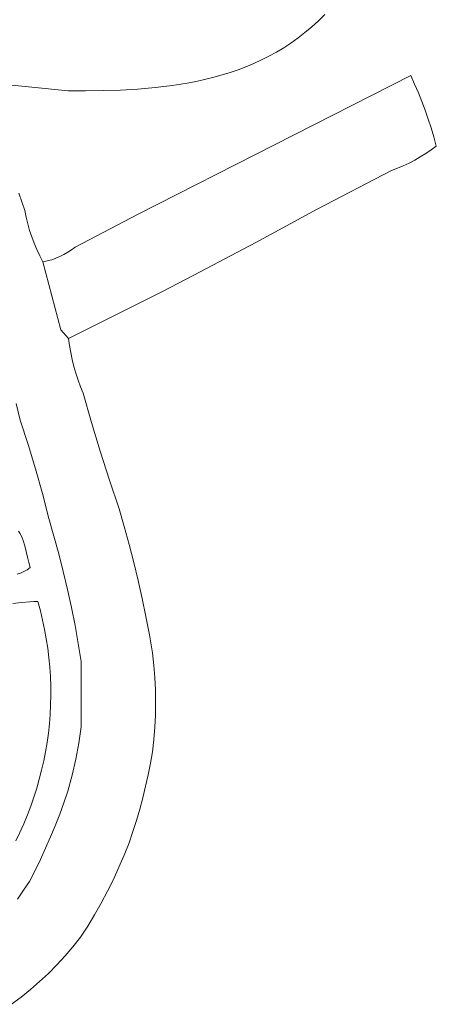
# Model space of a CAD drawing. Header units: inches. Extents: x 36.3 to 71.4, y 17.4 to 61.7.
# Tile 6 of 14: x 65.7 to 71.4, y 18.7 to 32.2. Entities that reach past the tile are written whole.
import ezdxf

# ---------------------------------------------------------------- set-up
doc = ezdxf.new("R2010")
doc.units = ezdxf.units.IN
doc.header["$MEASUREMENT"] = 0
doc.layers.add('10_CLOSED_AREAS', color=7, linetype='CONTINUOUS', lineweight=18)

msp = doc.modelspace()

# ---------------------------------------------------------------- linework, layer by layer
at = {"layer": '10_CLOSED_AREAS'}
for points in [[(65.339, 31.331), (66.387, 31.227), (66.627, 31.227), (66.868, 31.23), (67.107, 31.238), (67.346, 31.251), (67.583, 31.272), (67.701, 31.285), (67.818, 31.3), (67.935, 31.318), (68.05, 31.338), (68.165, 31.36), (68.279, 31.386), (68.392, 31.414), (68.504, 31.445), (68.614, 31.479), (68.724, 31.517), (68.832, 31.558), (68.939, 31.603), (69.044, 31.651), (69.148, 31.703), (69.251, 31.759), (69.351, 31.82), (69.45, 31.884), (69.548, 31.954), (69.643, 32.027), (69.736, 32.106), (69.828, 32.189), (69.917, 32.277)], [(65.61, 18.662), (65.742, 18.761), (65.871, 18.865), (65.995, 18.974), (66.116, 19.087), (66.233, 19.205), (66.346, 19.327), (66.454, 19.453), (66.558, 19.583), (66.657, 19.738), (66.751, 19.894), (66.842, 20.054), (66.927, 20.216), (67.009, 20.379), (67.085, 20.546), (67.158, 20.714), (67.226, 20.884), (67.278, 21.037), (67.326, 21.192), (67.372, 21.347), (67.414, 21.503), (67.452, 21.66), (67.487, 21.818), (67.519, 21.977), (67.548, 22.136), (67.566, 22.305), (67.579, 22.475), (67.586, 22.645), (67.589, 22.815), (67.587, 22.985), (67.579, 23.155), (67.566, 23.324), (67.548, 23.494), (67.504, 23.745), (67.456, 23.995), (67.404, 24.245), (67.348, 24.493), (67.289, 24.741), (67.225, 24.988), (67.158, 25.234), (67.087, 25.479), (66.954, 25.872), (66.828, 26.268), (66.708, 26.666), (66.594, 27.066), (66.557, 27.156), (66.523, 27.248), (66.493, 27.341), (66.466, 27.436), (66.442, 27.531), (66.422, 27.626), (66.405, 27.723), (66.392, 27.82), (66.287, 27.94), (66.041, 28.874), (65.998, 28.957), (65.958, 29.043), (65.921, 29.13), (65.888, 29.218), (65.858, 29.307), (65.832, 29.398), (65.809, 29.489), (65.79, 29.582), (65.71, 29.818)], [(65.671, 26.925), (65.729, 26.696), (65.837, 26.361), (65.939, 26.025), (66.033, 25.686), (66.12, 25.345), (66.192, 25.103), (66.258, 24.859), (66.321, 24.614), (66.379, 24.368), (66.433, 24.121), (66.482, 23.874), (66.526, 23.625), (66.567, 23.375), (66.567, 22.478), (66.534, 22.255), (66.492, 22.032), (66.442, 21.812), (66.385, 21.593), (66.329, 21.434), (66.271, 21.275), (66.209, 21.118), (66.144, 20.963), (66.077, 20.808), (66.006, 20.655), (65.932, 20.503), (65.855, 20.353), (65.775, 20.23), (65.693, 20.109)], [(65.693, 20.109), (65.775, 20.23), (65.855, 20.353), (65.932, 20.503), (66.006, 20.655), (66.077, 20.808), (66.144, 20.963), (66.209, 21.118), (66.271, 21.275), (66.329, 21.434), (66.385, 21.593), (66.442, 21.812), (66.492, 22.032), (66.534, 22.255), (66.567, 22.478), (66.567, 23.375), (66.526, 23.625), (66.482, 23.874), (66.433, 24.121), (66.379, 24.368), (66.321, 24.614), (66.258, 24.859), (66.192, 25.103), (66.12, 25.345), (66.033, 25.686), (65.939, 26.025), (65.837, 26.361), (65.729, 26.696), (65.671, 26.925)], [(65.703, 25.171), (65.723, 25.141), (65.74, 25.109), (65.756, 25.076), (65.769, 25.041), (65.792, 24.967), (65.811, 24.89), (65.828, 24.814), (65.846, 24.74), (65.866, 24.671), (65.824, 24.639), (65.78, 24.613), (65.733, 24.594), (65.685, 24.579)], [(65.685, 24.579), (65.733, 24.594), (65.78, 24.613), (65.824, 24.639), (65.866, 24.671), (65.846, 24.74), (65.828, 24.814), (65.811, 24.89), (65.792, 24.967), (65.769, 25.041), (65.756, 25.076), (65.74, 25.109), (65.723, 25.141), (65.703, 25.171)], [(65.628, 24.175), (65.746, 24.188), (65.861, 24.199), (65.917, 24.202), (65.971, 24.203), (66.006, 24.075), (66.037, 23.946), (66.064, 23.817), (66.087, 23.688), (66.107, 23.559), (66.123, 23.429), (66.135, 23.299), (66.143, 23.169), (66.148, 23.039), (66.149, 22.909), (66.146, 22.779), (66.139, 22.65), (66.129, 22.521), (66.115, 22.392), (66.097, 22.264), (66.076, 22.136), (66.051, 22.009), (66.023, 21.883), (65.991, 21.758), (65.955, 21.633), (65.916, 21.51), (65.874, 21.387), (65.827, 21.266), (65.778, 21.146), (65.724, 21.027), (65.668, 20.909)], [(65.668, 20.909), (65.724, 21.027), (65.778, 21.146), (65.827, 21.266), (65.874, 21.387), (65.916, 21.51), (65.955, 21.633), (65.991, 21.758), (66.023, 21.883), (66.051, 22.009), (66.076, 22.136), (66.097, 22.264), (66.115, 22.392), (66.129, 22.521), (66.139, 22.65), (66.146, 22.779), (66.149, 22.909), (66.148, 23.039), (66.143, 23.169), (66.135, 23.299), (66.123, 23.429), (66.107, 23.559), (66.087, 23.688), (66.064, 23.817), (66.037, 23.946), (66.006, 24.075), (65.971, 24.203), (65.917, 24.202), (65.861, 24.199), (65.746, 24.188), (65.628, 24.175)]]:
    msp.add_lwpolyline(points, dxfattribs=at)
msp.add_lwpolyline([(66.041, 28.874), (66.287, 27.94), (66.392, 27.82), (66.825, 28.034), (67.256, 28.25), (67.685, 28.468), (68.113, 28.69), (68.54, 28.914), (68.966, 29.14), (69.39, 29.369), (69.813, 29.601), (70.831, 30.129), (70.914, 30.161), (70.995, 30.196), (71.074, 30.234), (71.152, 30.275), (71.229, 30.319), (71.304, 30.366), (71.377, 30.415), (71.449, 30.467), (71.415, 30.592), (71.379, 30.716), (71.339, 30.839), (71.297, 30.961), (71.251, 31.081), (71.203, 31.201), (71.151, 31.32), (71.097, 31.437), (67.352, 29.531), (66.484, 29.077), (66.435, 29.04), (66.383, 29.007), (66.33, 28.976), (66.275, 28.949), (66.219, 28.925), (66.161, 28.904), (66.101, 28.887)], close=True, dxfattribs=at)

doc.saveas('drawing.dxf')
